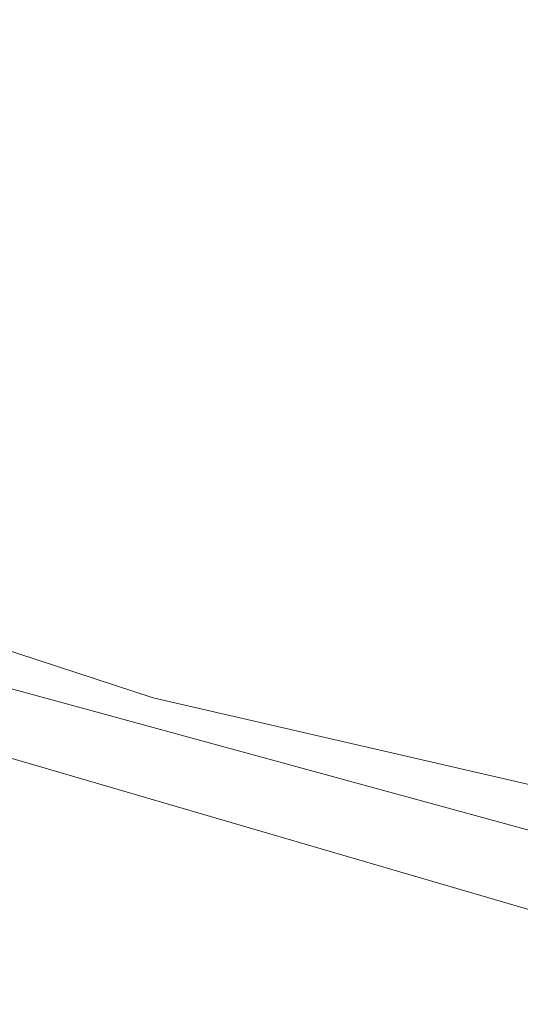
# Model space of a CAD drawing. Header units: millimetres. Extents: x -1567 to 968, y -503 to 481.
# Tile 33 of 145: x -539 to -519, y -160 to -121. Entities that reach past the tile are written whole.
import ezdxf

# ---------------------------------------------------------------- set-up
doc = ezdxf.new("R2010")
doc.units = ezdxf.units.MM
doc.layers.get('0').update_dxf_attribs({"lineweight": 0})

msp = doc.modelspace()

# ---------------------------------------------------------------- linework, layer by layer
at = {"color": 30, "lineweight": 5, "flags": 128}
msp.add_lwpolyline([(-417.693, -154.242), (-419.804, -154.345), (-445.472, -154.72), (-477.693, -155.337), (-505.428, -154.477), (-533.317, -148.042), (-541.853, -145.245), (-555.96, -139.32), (-567.548, -133.521), (-550.995, -115.154), (-538.456, -100.575), (-515.402, -74.672), (-487.473, -43.052), (-471.124, -24.364), (-455.678, -6.943), (-441.322, -16.921), (-427.708, -23.406), (-417.693, -27.297)], close=True, dxfattribs=at)
at = {"lineweight": 15, "flags": 128}
for points in [[(-392.087, -155.023), (-398.087, -155.465), (-403.034, -155.554), (-411.703, -155.53), (-423.304, -156.324), (-429.446, -156.623), (-441.927, -156.3), (-447.36, -156.252), (-453.144, -156.303), (-464.262, -156.624), (-474.67, -157.174), (-484.068, -156.76), (-493.672, -156.774), (-500.39, -156.534), (-503.989, -156.198), (-510.307, -155), (-517.962, -153.432), (-540.075, -147.388), (-545.048, -145.62), (-553.029, -142.258), (-563.89, -137.111), (-568.675, -134.831), (-572.343, -131.706), (-578.816, -124.511)], [(-578.816, -130.253), (-575.443, -134.11), (-569.434, -138.665), (-562.046, -141.836), (-548.724, -147.627), (-517.017, -156.893), (-506.605, -159.656), (-503.796, -159.829), (-499.608, -160.151), (-494.501, -160.157), (-475.621, -160.332), (-463.309, -160.123), (-443.235, -159.637), (-429.533, -160.301), (-416.953, -159.763), (-405.697, -159.631), (-392.087, -159.339)]]:
    msp.add_lwpolyline(points, dxfattribs=at)

doc.saveas('drawing.dxf')
